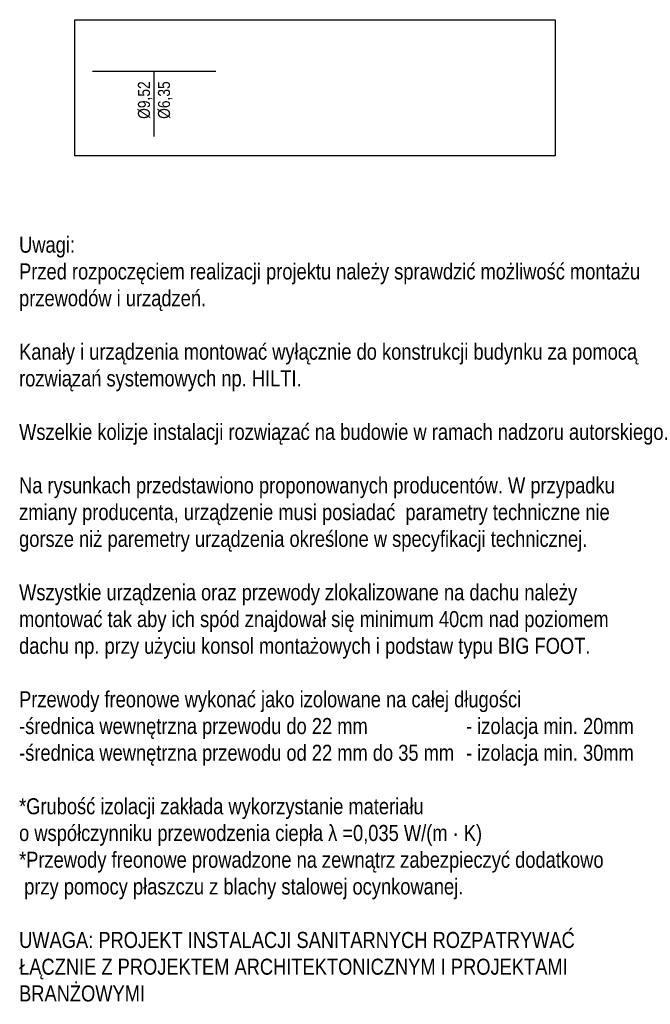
# Model space of a CAD drawing. Extents: x -26247 to 57310, y -7736 to 23659.
# Tile 15 of 15: x 25956 to 26743, y 12455 to 13683. Entities that reach past the tile are written whole.
import ezdxf

# ---------------------------------------------------------------- set-up
doc = ezdxf.new("R2010")
doc.units = 0
doc.header["$MEASUREMENT"] = 0
doc.layers.get('0').update_dxf_attribs({"color": 8, "linetype": 'CONTINUOUS'})
doc.layers.add('KL_rurociągi', color=180, linetype='CONTINUOUS', lineweight=30)
doc.layers.add('WM_opis wymiary kanałów', color=7, linetype='CONTINUOUS', lineweight=9)
doc.layers.add('WM_opis', color=7, linetype='CONTINUOUS')
doc.styles.add('GENERATED_STYLE_6', font='txt')
doc.styles.get("Standard").update_dxf_attribs({"font": 'arial.ttf'})

msp = doc.modelspace()

# ---------------------------------------------------------------- linework, layer by layer
at = {"layer": 'KL_rurociągi'}
msp.add_line((26200.5, 13618.3, 32456.9), (26046.7, 13618.3, 32456.9), dxfattribs=at)
at = {"layer": 'WM_opis'}
msp.add_line((26123.6, 13537), (26123.6, 13618.3), dxfattribs=at)
at = {"layer": 'WM_opis', "elevation": 32456.9}
msp.add_lwpolyline([(26024.5, 13682.7), (26624.1, 13682.7), (26624.1, 13512.9), (26024.5, 13512.9)], close=True, dxfattribs=at)

# ---------------------------------------------------------------- texts
at = {"color": 0, "lineweight": 25, "insert": (25955, 12458.4), "char_height": 20, "width": 793.1, "attachment_point": 7, "style": 'GENERATED_STYLE_6'}
msp.add_mtext('\\fArial Narrow|b0|i0|c238|p34;Uwagi:\\PPrzed rozpoczęciem realizacji projektu należy sprawdzić możliwość montażu przewodów i urządzeń.\\P\\PKanały i urządzenia montować wyłącznie do konstrukcji budynku za pomocą rozwiązań systemowych np. HILTI.\\P\\PWszelkie kolizje instalacji rozwiązać na budowie w ramach nadzoru autorskiego. \\P\\PNa rysunkach przedstawiono proponowanych producentów. W przypadku zmiany producenta, urządzenie musi posiadać  parametry techniczne nie gorsze niż paremetry urządzenia określone w specyfikacji technicznej.\\P\\PWszystkie urządzenia oraz przewody zlokalizowane na dachu należy montować tak aby ich spód znajdował się minimum 40cm nad poziomem dachu np. przy użyciu konsol montażowych i podstaw typu BIG FOOT.\\P\\PPrzewody freonowe wykonać jako izolowane na całej długości\\P-średnica wewnętrzna przewodu do 22 mm ^I^I- izolacja min. 20mm\\P-średnica wewnętrzna przewodu od 22 mm do 35 mm ^I- izolacja min. 30mm\\P\\P\\fArial Narrow|b0|i0|c238;*Grubość izolacji zakłada wykorzystanie materiału\\Po współczynniku przewodzenia ciepła λ =0,035 W/(m · K)\\P*Przewody freonowe prowadzone na zewnątrz zabezpieczyć dodatkowo\\P przy pomocy płaszczu z blachy stalowej ocynkowanej.  \\fArial Narrow|b0|i0|c238|p34;\\P\\P\\fArial Narrow|b0|i0|c238;UWAGA: PROJEKT INSTALACJI SANITARNYCH ROZPATRYWAĆ ŁĄCZNIE Z PROJEKTEM ARCHITEKTONICZNYM I PROJEKTAMI BRANŻOWYMI', dxfattribs=at)
at = {"layer": 'WM_opis wymiary kanałów', "insert": (26146.1, 13559.1), "char_height": 15, "width": 405.61, "attachment_point": 7, "rotation": 90}
msp.add_mtext('{\\fArial Narrow|b0|i0|c238|p34;%%C9,52\\P%%C6,35}', dxfattribs=at)

doc.saveas('drawing.dxf')
